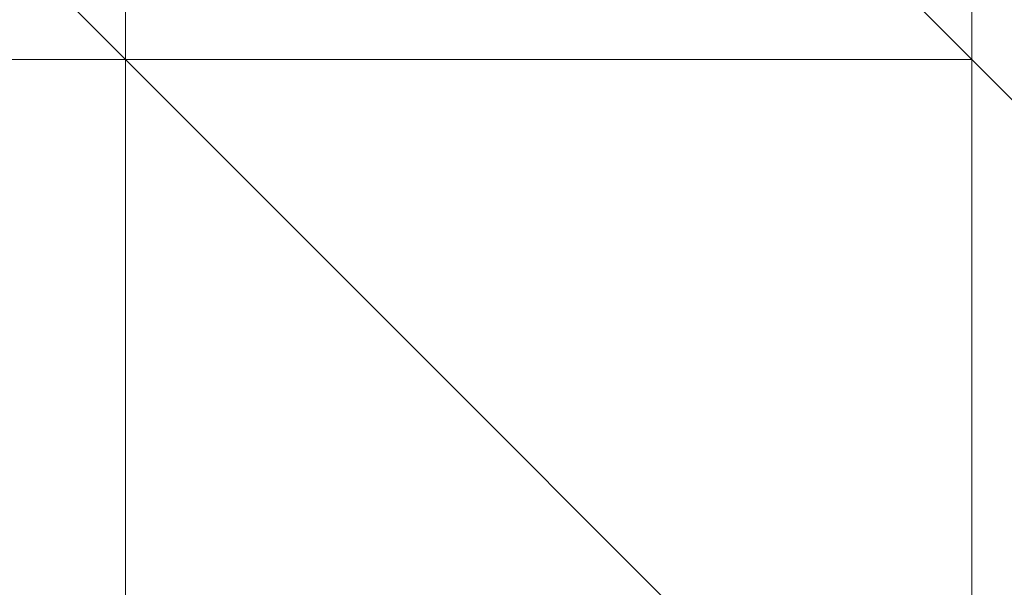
# Model space of a CAD drawing. Header units: inches. Extents: x -79624 to 52587, y -27526 to 10116.
# Tile 110 of 256: x 10263.77 to 10274.22, y -15369.61 to -15363.59. Entities that reach past the tile are written whole.
import ezdxf

# ---------------------------------------------------------------- set-up
doc = ezdxf.new("R2010")
doc.units = ezdxf.units.IN
doc.header["$MEASUREMENT"] = 0
doc.layers.add('- მექანიკური ნაწილი', color=7, linetype='Continuous', lineweight=18)
doc.layers.add('Dimensioning - General', color=7, linetype='Continuous')
doc.styles.add('GENERATED_STYLE_1', font='txt')
doc.dimstyles.new('GENERATED_STYLE__1', dxfattribs={"dimtxt": 100, "dimasz": 76, "dimexe": 0.18, "dimexo": 0.0625, "dimgap": 0, "dimtad": 0, "dimdec": 0, "dimlfac": 0.1, "dimzin": 0, "dimdsep": 46, "dimtxsty": 'GENERATED_STYLE_1', "dimblk": 'ARROWHEAD_5', "dimblk1": 'ARROWHEAD_5', "dimblk2": 'ARROWHEAD_5', "dimcen": 0.09, "dimse1": 1, "dimse2": 1, "dimclrd": 7, "dimclre": 7, "dimclrt": 7, "dimadec": 0, "dimazin": 0, "dimtfac": 1, "dimtdec": 4, "dimtmove": 0, "dimatfit": 3, "dimfxl": 1, "dimtolj": 1, "dimtzin": 0, "dimarcsym": 0})
doc.dimstyles.new('GENERATED_STYLE__2', dxfattribs={"dimtxt": 100, "dimasz": 76, "dimexe": 0.18, "dimexo": 0.0625, "dimgap": 0, "dimtad": 0, "dimtih": 1, "dimtoh": 1, "dimdec": 0, "dimlfac": 0.1, "dimzin": 0, "dimdsep": 46, "dimtxsty": 'GENERATED_STYLE_1', "dimblk": 'ARROWHEAD_5', "dimblk1": 'ARROWHEAD_5', "dimblk2": 'ARROWHEAD_5', "dimcen": 0.09, "dimse1": 1, "dimse2": 1, "dimclrd": 7, "dimclre": 7, "dimclrt": 7, "dimadec": 0, "dimazin": 0, "dimtfac": 1, "dimtdec": 4, "dimtmove": 0, "dimatfit": 3, "dimfxl": 1, "dimtolj": 1, "dimtzin": 0, "dimarcsym": 0})

# ---------------------------------------------------------------- blocks, each defined once
blk = doc.blocks.new('ARROWHEAD_5')
at = {"linetype": 'Continuous', "lineweight": 0}
blk.add_hatch(color=0, dxfattribs=at).paths.add_polyline_path([(-1, 0.2679), (0, 0), (-1, -0.2679)])
at = {"color": 0, "linetype": 'Continuous', "lineweight": 0}
blk.add_line((0, 0), (-1, 0), dxfattribs=at)
blk = doc.blocks.new('*D249')
at = {"layer": 'Defpoints', "color": 0, "linetype": 'Continuous', "transparency": 16777216}
for p in [(358.556, 209.203), (25258.556, 209.203), (1258.556, -26125.722)]:
    blk.add_point(p, dxfattribs=at)
at = {"layer": 'Dimensioning - General', "color": 7, "linetype": 'Continuous', "lineweight": -2, "transparency": 16777216}
for p, q in [((358.556, 133.203), (358.556, -12795.724)), ((358.556, -26049.722), (358.556, -13148.104))]:
    blk.add_line(p, q, dxfattribs=at)
at = {"layer": 'Dimensioning - General', "color": 7, "linetype": 'Continuous', "lineweight": -2, "transparency": 16777216, "xscale": 76.00000000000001, "yscale": 76.00000000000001, "zscale": 76.00000000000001}
for p, rotation in [((358.556, 209.203), 90), ((358.556, -26125.722), 270)]:
    blk.add_blockref('ARROWHEAD_5', p, dxfattribs=dict(at, rotation=rotation))
at = {"layer": 'Dimensioning - General', "color": 7, "linetype": 'Continuous', "lineweight": 13, "transparency": 16777216, "insert": (358.556, -12971.914), "char_height": 100, "attachment_point": 5, "rotation": 90, "style": 'GENERATED_STYLE_1'}
blk.add_mtext('\\A1;2633', dxfattribs=at)
blk = doc.blocks.new('*D264')
at = {"layer": 'Defpoints', "color": 0, "linetype": 'Continuous', "transparency": 16777216}
for p in [(7428.968, -14429.123), (51186.628, -26125.722), (51186.628, -26425.722)]:
    blk.add_point(p, dxfattribs=at)
at = {"layer": 'Dimensioning - General', "color": 7, "linetype": 'Continuous', "lineweight": -2, "transparency": 16777216}
for p, q in [((7504.968, -26425.722), (29120.843, -26425.722)), ((51110.628, -26425.722), (29468.462, -26425.722))]:
    blk.add_line(p, q, dxfattribs=at)
at = {"layer": 'Dimensioning - General', "color": 7, "linetype": 'Continuous', "lineweight": -2, "transparency": 16777216, "xscale": 76.00000000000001, "yscale": 76.00000000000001, "zscale": 76.00000000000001, "rotation": 180}
blk.add_blockref('ARROWHEAD_5', (7428.968, -26425.722), dxfattribs=at)
at = {"layer": 'Dimensioning - General', "color": 7, "linetype": 'Continuous', "lineweight": -2, "transparency": 16777216, "xscale": 76.00000000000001, "yscale": 76.00000000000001, "zscale": 76.00000000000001}
blk.add_blockref('ARROWHEAD_5', (51186.628, -26425.722), dxfattribs=at)
at = {"layer": 'Dimensioning - General', "color": 7, "linetype": 'Continuous', "lineweight": 13, "transparency": 16777216, "insert": (29294.653, -26425.722), "char_height": 100, "attachment_point": 5, "style": 'GENERATED_STYLE_1'}
blk.add_mtext('\\A1;4376', dxfattribs=at)
blk = doc.blocks.new('*D276')
at = {"layer": 'Defpoints', "color": 0, "linetype": 'Continuous', "transparency": 16777216}
for p in [(7428.968, -14429.123), (51786.628, -14429.123), (4328.728, -18360.584)]:
    blk.add_point(p, dxfattribs=at)
at = {"layer": 'Dimensioning - General', "color": 7, "linetype": 'Continuous', "lineweight": -2, "transparency": 16777216}
for p, q in [((51786.628, -14505.123), (51786.628, -16274.383)), ((51786.628, -18284.584), (51786.628, -16531.526))]:
    blk.add_line(p, q, dxfattribs=at)
at = {"layer": 'Dimensioning - General', "color": 7, "linetype": 'Continuous', "lineweight": -2, "transparency": 16777216, "xscale": 76.00000000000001, "yscale": 76.00000000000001, "zscale": 76.00000000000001}
for p, rotation in [((51786.628, -14429.123), 90), ((51786.628, -18360.584), 270)]:
    blk.add_blockref('ARROWHEAD_5', p, dxfattribs=dict(at, rotation=rotation))
at = {"layer": 'Dimensioning - General', "color": 7, "linetype": 'Continuous', "lineweight": 13, "transparency": 16777216, "insert": (51786.628, -16402.954), "char_height": 100, "attachment_point": 5, "rotation": 90, "style": 'GENERATED_STYLE_1'}
blk.add_mtext('\\A1;393', dxfattribs=at)

msp = doc.modelspace()

# ---------------------------------------------------------------- linework, layer by layer
at = {"layer": '- მექანიკური ნაწილი', "color": 7, "lineweight": 0}
msp.add_lwpolyline([(10273.87587, -15310.12231), (10273.87587, -15346.05043), (10273.87587, -15408.92462), (10273.87587, -15417.90665)], dxfattribs=at)
msp.add_lwpolyline([(10282.8579, -15346.05043), (10273.87587, -15346.05043), (10273.87587, -15408.92462), (10282.8579, -15408.92462)], close=True, dxfattribs=at)
at = {"layer": '- მექანიკური ნაწილი', "lineweight": 0}
for points in [[(10255.91181, -15364.01448), (10255.91181, -15355.03245), (10246.92979, -15355.03245), (10237.94776, -15364.01448), (10237.94776, -15355.03245), (10237.94776, -15364.01448), (10246.92979, -15364.01448), (10246.92979, -15355.03245), (10255.91181, -15355.03245), (10264.89384, -15364.01448), (10264.89384, -15355.03245), (10255.91181, -15355.03245), (10255.91181, -15364.01448), (10246.92979, -15355.03245)], [(10264.89384, -15364.01448), (10255.91181, -15355.03245), (10246.92979, -15355.03245), (10255.91181, -15364.01448), (10255.91181, -15355.03245), (10264.89384, -15364.01448), (10264.89384, -15372.99651), (10273.87587, -15372.99651)], [(10255.91181, -15355.03245), (10255.91181, -15364.01448), (10264.89384, -15364.01448)], [(10255.91181, -15355.03245), (10255.91181, -15364.01448), (10264.89384, -15364.01448)], [(10255.91181, -15355.03245), (10255.91181, -15364.01448), (10264.89384, -15364.01448)], [(10273.87587, -15364.01448), (10264.89384, -15355.03245), (10264.89384, -15364.01448)], [(10282.8579, -15372.99651), (10273.87587, -15364.01448), (10273.87587, -15372.99651)], [(10273.87587, -15364.01448), (10273.87587, -15372.99651)]]:
    msp.add_lwpolyline(points, close=True, dxfattribs=at)
for points in [[(10255.91181, -15355.03245), (10264.89384, -15364.01448), (10255.91181, -15355.03245)], [(10255.91181, -15355.03245), (10264.89384, -15364.01448), (10255.91181, -15355.03245)], [(10255.91181, -15355.03245), (10264.89384, -15364.01448), (10255.91181, -15355.03245)], [(10255.91181, -15355.03245), (10264.89384, -15364.01448), (10255.91181, -15355.03245)], [(10264.89384, -15364.01448), (10255.91181, -15355.03245)], [(10255.91181, -15355.03245), (10264.89384, -15364.01448), (10255.91181, -15355.03245)], [(10255.91181, -15355.03245), (10264.89384, -15364.01448), (10255.91181, -15355.03245)], [(10255.91181, -15355.03245), (10264.89384, -15364.01448), (10255.91181, -15355.03245)], [(10255.91181, -15355.03245), (10264.89384, -15364.01448), (10255.91181, -15355.03245)], [(10255.91181, -15355.03245), (10264.89384, -15364.01448)], [(10255.91181, -15355.03245), (10255.91181, -15364.01448), (10264.89384, -15364.01448), (10255.91181, -15355.03245)], [(10264.89384, -15355.03245), (10264.89384, -15364.01448), (10264.89384, -15355.03245), (10264.89384, -15364.01448), (10255.91181, -15364.01448), (10264.89384, -15364.01448), (10273.87587, -15372.99651), (10282.8579, -15381.97854)], [(10264.89384, -15364.01448), (10255.91181, -15355.03245)], [(10255.91181, -15355.03245), (10264.89384, -15364.01448), (10255.91181, -15355.03245)], [(10255.91181, -15355.03245), (10264.89384, -15364.01448)], [(10255.91181, -15355.03245), (10264.89384, -15364.01448), (10255.91181, -15355.03245)], [(10255.91181, -15355.03245), (10264.89384, -15364.01448), (10255.91181, -15355.03245)], [(10255.91181, -15355.03245), (10264.89384, -15364.01448), (10255.91181, -15355.03245)], [(10255.91181, -15355.03245), (10264.89384, -15364.01448)], [(10264.89384, -15364.01448), (10264.89384, -15355.03245), (10264.89384, -15364.01448)], [(10264.89384, -15355.03245), (10264.89384, -15364.01448), (10264.89384, -15355.03245)], [(10264.89384, -15355.03245), (10264.89384, -15364.01448), (10264.89384, -15355.03245)], [(10264.89384, -15364.01448), (10264.89384, -15355.03245), (10264.89384, -15364.01448)], [(10264.89384, -15355.03245), (10264.89384, -15364.01448), (10264.89384, -15355.03245)], [(10264.89384, -15355.03245), (10264.89384, -15364.01448), (10264.89384, -15355.03245)], [(10264.89384, -15355.03245), (10264.89384, -15364.01448), (10264.89384, -15355.03245)], [(10264.89384, -15355.03245), (10264.89384, -15364.01448), (10264.89384, -15355.03245)], [(10264.89384, -15364.01448), (10264.89384, -15355.03245), (10264.89384, -15364.01448)], [(10264.89384, -15364.01448), (10264.89384, -15355.03245)], [(10264.89384, -15364.01448), (10264.89384, -15355.03245)], [(10264.89384, -15355.03245), (10264.89384, -15364.01448), (10264.89384, -15355.03245)], [(10264.89384, -15355.03245), (10264.89384, -15364.01448), (10264.89384, -15355.03245)], [(10264.89384, -15355.03245), (10264.89384, -15364.01448)], [(10282.8579, -15381.97854), (10273.87587, -15372.99651), (10264.89384, -15364.01448), (10264.89384, -15372.99651), (10273.87587, -15372.99651), (10264.89384, -15364.01448), (10273.87587, -15364.01448), (10264.89384, -15364.01448), (10273.87587, -15372.99651), (10273.87587, -15364.01448), (10264.89384, -15364.01448), (10273.87587, -15364.01448), (10264.89384, -15364.01448), (10273.87587, -15372.99651), (10273.87587, -15364.01448), (10264.89384, -15364.01448), (10273.87587, -15372.99651), (10264.89384, -15364.01448), (10264.89384, -15372.99651), (10273.87587, -15372.99651), (10264.89384, -15364.01448), (10264.89384, -15355.03245)], [(10264.89384, -15355.03245), (10264.89384, -15364.01448), (10264.89384, -15355.03245)], [(10264.89384, -15355.03245), (10264.89384, -15364.01448), (10264.89384, -15355.03245)], [(10264.89384, -15364.01448), (10264.89384, -15355.03245), (10264.89384, -15364.01448)], [(10264.89384, -15364.01448), (10264.89384, -15355.03245)], [(10264.89384, -15364.01448), (10264.89384, -15355.03245)], [(10264.89384, -15355.03245), (10264.89384, -15364.01448), (10264.89384, -15355.03245)], [(10264.89384, -15355.03245), (10264.89384, -15364.01448), (10264.89384, -15355.03245)], [(10264.89384, -15355.03245), (10264.89384, -15364.01448)], [(10264.89384, -15364.01448), (10264.89384, -15355.03245)], [(10264.89384, -15364.01448), (10264.89384, -15355.03245), (10264.89384, -15364.01448)], [(10264.89384, -15364.01448), (10264.89384, -15355.03245)], [(10264.89384, -15364.01448), (10264.89384, -15355.03245)], [(10255.91181, -15364.01448), (10264.89384, -15364.01448), (10255.91181, -15364.01448)], [(10255.91181, -15364.01448), (10264.89384, -15364.01448), (10255.91181, -15364.01448)], [(10255.91181, -15364.01448), (10264.89384, -15364.01448), (10255.91181, -15364.01448)], [(10255.91181, -15364.01448), (10264.89384, -15364.01448), (10255.91181, -15364.01448)], [(10255.91181, -15364.01448), (10264.89384, -15364.01448), (10255.91181, -15364.01448)], [(10255.91181, -15364.01448), (10264.89384, -15364.01448), (10255.91181, -15364.01448)], [(10255.91181, -15364.01448), (10264.89384, -15364.01448), (10255.91181, -15364.01448)], [(10255.91181, -15364.01448), (10264.89384, -15364.01448), (10255.91181, -15364.01448)], [(10255.91181, -15364.01448), (10264.89384, -15364.01448), (10255.91181, -15364.01448)], [(10255.91181, -15364.01448), (10264.89384, -15364.01448), (10255.91181, -15364.01448)], [(10255.91181, -15364.01448), (10264.89384, -15364.01448), (10255.91181, -15364.01448)], [(10255.91181, -15364.01448), (10264.89384, -15364.01448), (10255.91181, -15364.01448)], [(10255.91181, -15364.01448), (10264.89384, -15364.01448), (10255.91181, -15364.01448)], [(10255.91181, -15364.01448), (10264.89384, -15364.01448), (10255.91181, -15364.01448)], [(10255.91181, -15364.01448), (10264.89384, -15364.01448), (10255.91181, -15364.01448)], [(10255.91181, -15364.01448), (10264.89384, -15364.01448), (10255.91181, -15364.01448)], [(10264.89384, -15364.01448), (10255.91181, -15364.01448), (10264.89384, -15364.01448)], [(10264.89384, -15364.01448), (10255.91181, -15364.01448), (10264.89384, -15364.01448)], [(10255.91181, -15364.01448), (10264.89384, -15364.01448), (10255.91181, -15364.01448)], [(10255.91181, -15364.01448), (10264.89384, -15364.01448), (10255.91181, -15364.01448)], [(10255.91181, -15364.01448), (10264.89384, -15364.01448), (10255.91181, -15364.01448)], [(10264.89384, -15364.01448), (10255.91181, -15364.01448)], [(10264.89384, -15364.01448), (10255.91181, -15364.01448)], [(10255.91181, -15364.01448), (10264.89384, -15364.01448), (10255.91181, -15364.01448)], [(10255.91181, -15364.01448), (10264.89384, -15364.01448), (10255.91181, -15364.01448)], [(10255.91181, -15364.01448), (10264.89384, -15364.01448), (10255.91181, -15364.01448)], [(10255.91181, -15364.01448), (10264.89384, -15364.01448), (10255.91181, -15364.01448)], [(10255.91181, -15364.01448), (10264.89384, -15364.01448), (10255.91181, -15364.01448)], [(10255.91181, -15364.01448), (10264.89384, -15364.01448), (10255.91181, -15364.01448)], [(10255.91181, -15364.01448), (10264.89384, -15364.01448), (10255.91181, -15364.01448)], [(10255.91181, -15364.01448), (10264.89384, -15364.01448), (10255.91181, -15364.01448)], [(10255.91181, -15364.01448), (10264.89384, -15364.01448), (10255.91181, -15364.01448)], [(10255.91181, -15364.01448), (10264.89384, -15364.01448), (10255.91181, -15364.01448)], [(10255.91181, -15364.01448), (10264.89384, -15364.01448), (10255.91181, -15364.01448)], [(10255.91181, -15364.01448), (10264.89384, -15364.01448), (10255.91181, -15364.01448)], [(10255.91181, -15364.01448), (10264.89384, -15364.01448), (10255.91181, -15364.01448)], [(10255.91181, -15364.01448), (10264.89384, -15364.01448), (10255.91181, -15364.01448)], [(10255.91181, -15364.01448), (10264.89384, -15364.01448), (10255.91181, -15364.01448)], [(10255.91181, -15364.01448), (10264.89384, -15364.01448), (10255.91181, -15364.01448)], [(10264.89384, -15364.01448), (10255.91181, -15364.01448), (10264.89384, -15364.01448)], [(10264.89384, -15364.01448), (10255.91181, -15364.01448)], [(10264.89384, -15364.01448), (10255.91181, -15364.01448), (10264.89384, -15364.01448)], [(10255.91181, -15364.01448), (10264.89384, -15364.01448), (10255.91181, -15364.01448)], [(10255.91181, -15364.01448), (10264.89384, -15364.01448), (10255.91181, -15364.01448)], [(10255.91181, -15364.01448), (10264.89384, -15364.01448), (10255.91181, -15364.01448)], [(10264.89384, -15364.01448), (10255.91181, -15364.01448)], [(10264.89384, -15364.01448), (10255.91181, -15364.01448)], [(10255.91181, -15364.01448), (10264.89384, -15364.01448), (10255.91181, -15364.01448)], [(10255.91181, -15364.01448), (10264.89384, -15364.01448), (10255.91181, -15364.01448)], [(10255.91181, -15364.01448), (10264.89384, -15364.01448), (10255.91181, -15364.01448)], [(10255.91181, -15364.01448), (10264.89384, -15364.01448), (10255.91181, -15364.01448)], [(10255.91181, -15364.01448), (10264.89384, -15364.01448), (10255.91181, -15364.01448)], [(10255.91181, -15364.01448), (10264.89384, -15364.01448), (10255.91181, -15364.01448)], [(10255.91181, -15364.01448), (10264.89384, -15364.01448), (10255.91181, -15364.01448)], [(10255.91181, -15364.01448), (10264.89384, -15364.01448), (10255.91181, -15364.01448)], [(10255.91181, -15364.01448), (10264.89384, -15364.01448), (10255.91181, -15364.01448)], [(10255.91181, -15364.01448), (10264.89384, -15364.01448), (10255.91181, -15364.01448)], [(10255.91181, -15364.01448), (10264.89384, -15364.01448), (10255.91181, -15364.01448)], [(10255.91181, -15364.01448), (10264.89384, -15364.01448), (10255.91181, -15364.01448)], [(10255.91181, -15364.01448), (10264.89384, -15364.01448), (10255.91181, -15364.01448)], [(10255.91181, -15364.01448), (10264.89384, -15364.01448), (10255.91181, -15364.01448)], [(10255.91181, -15364.01448), (10264.89384, -15364.01448), (10255.91181, -15364.01448)], [(10255.91181, -15364.01448), (10264.89384, -15364.01448), (10255.91181, -15364.01448)], [(10264.89384, -15364.01448), (10255.91181, -15364.01448), (10264.89384, -15364.01448)], [(10264.89384, -15364.01448), (10255.91181, -15364.01448)], [(10264.89384, -15364.01448), (10255.91181, -15364.01448), (10264.89384, -15364.01448)], [(10255.91181, -15364.01448), (10264.89384, -15364.01448), (10255.91181, -15364.01448)], [(10255.91181, -15364.01448), (10264.89384, -15364.01448), (10255.91181, -15364.01448)], [(10255.91181, -15364.01448), (10264.89384, -15364.01448), (10255.91181, -15364.01448)], [(10273.87587, -15364.01448), (10264.89384, -15364.01448), (10273.87587, -15364.01448)], [(10264.89384, -15364.01448), (10264.89384, -15364.01448)], [(10264.89384, -15364.01448), (10273.87587, -15364.01448), (10264.89384, -15364.01448)], [(10264.89384, -15364.01448), (10273.87587, -15364.01448), (10264.89384, -15364.01448)], [(10264.89384, -15364.01448), (10273.87587, -15364.01448), (10264.89384, -15364.01448)], [(10264.89384, -15364.01448), (10273.87587, -15364.01448), (10264.89384, -15364.01448)], [(10264.89384, -15364.01448), (10273.87587, -15364.01448), (10264.89384, -15364.01448)], [(10264.89384, -15364.01448), (10273.87587, -15364.01448), (10264.89384, -15364.01448)], [(10264.89384, -15364.01448), (10264.89384, -15372.99651), (10264.89384, -15364.01448)], [(10264.89384, -15364.01448), (10264.89384, -15372.99651), (10264.89384, -15364.01448)], [(10264.89384, -15364.01448), (10264.89384, -15372.99651), (10264.89384, -15364.01448)], [(10264.89384, -15364.01448), (10264.89384, -15372.99651), (10264.89384, -15364.01448)], [(10264.89384, -15364.01448), (10264.89384, -15372.99651), (10264.89384, -15364.01448)], [(10264.89384, -15364.01448), (10264.89384, -15372.99651), (10264.89384, -15364.01448)], [(10264.89384, -15364.01448), (10264.89384, -15372.99651), (10264.89384, -15364.01448)], [(10264.89384, -15364.01448), (10264.89384, -15372.99651), (10264.89384, -15364.01448)], [(10264.89384, -15364.01448), (10264.89384, -15372.99651), (10264.89384, -15364.01448)], [(10264.89384, -15364.01448), (10264.89384, -15372.99651), (10264.89384, -15364.01448)], [(10264.89384, -15364.01448), (10264.89384, -15372.99651), (10264.89384, -15364.01448)], [(10264.89384, -15364.01448), (10264.89384, -15372.99651), (10264.89384, -15364.01448)], [(10264.89384, -15364.01448), (10273.87587, -15372.99651), (10264.89384, -15364.01448)], [(10264.89384, -15364.01448), (10273.87587, -15372.99651), (10264.89384, -15364.01448)], [(10264.89384, -15364.01448), (10273.87587, -15372.99651), (10264.89384, -15364.01448)], [(10264.89384, -15364.01448), (10273.87587, -15372.99651), (10264.89384, -15364.01448)], [(10264.89384, -15364.01448), (10273.87587, -15372.99651)], [(10264.89384, -15364.01448), (10273.87587, -15364.01448), (10264.89384, -15364.01448)], [(10264.89384, -15364.01448), (10273.87587, -15364.01448), (10264.89384, -15364.01448)], [(10264.89384, -15364.01448), (10273.87587, -15364.01448), (10264.89384, -15364.01448)], [(10264.89384, -15364.01448), (10273.87587, -15364.01448), (10264.89384, -15364.01448)], [(10264.89384, -15364.01448), (10273.87587, -15364.01448), (10264.89384, -15364.01448)], [(10264.89384, -15364.01448), (10273.87587, -15364.01448), (10264.89384, -15364.01448)], [(10264.89384, -15364.01448), (10264.89384, -15364.01448)], [(10264.89384, -15364.01448), (10264.89384, -15364.01448)], [(10264.89384, -15364.01448), (10264.89384, -15364.01448)], [(10264.89384, -15364.01448), (10264.89384, -15364.01448)], [(10264.89384, -15364.01448), (10264.89384, -15364.01448)], [(10264.89384, -15364.01448), (10264.89384, -15364.01448)], [(10264.89384, -15364.01448), (10264.89384, -15364.01448)], [(10264.89384, -15364.01448), (10264.89384, -15364.01448)], [(10264.89384, -15364.01448), (10264.89384, -15364.01448)], [(10264.89384, -15364.01448), (10264.89384, -15364.01448)], [(10264.89384, -15364.01448), (10264.89384, -15364.01448)], [(10264.89384, -15364.01448), (10264.89384, -15364.01448)], [(10264.89384, -15364.01448), (10264.89384, -15364.01448)], [(10264.89384, -15364.01448), (10264.89384, -15364.01448)], [(10264.89384, -15364.01448), (10264.89384, -15364.01448)], [(10264.89384, -15364.01448), (10264.89384, -15364.01448)], [(10264.89384, -15364.01448), (10264.89384, -15364.01448)], [(10264.89384, -15364.01448), (10264.89384, -15364.01448)], [(10264.89384, -15364.01448), (10264.89384, -15364.01448)], [(10264.89384, -15364.01448), (10264.89384, -15364.01448)], [(10264.89384, -15364.01448), (10264.89384, -15364.01448)], [(10264.89384, -15364.01448), (10264.89384, -15364.01448)], [(10264.89384, -15364.01448), (10264.89384, -15364.01448)], [(10264.89384, -15364.01448), (10264.89384, -15364.01448)], [(10264.89384, -15364.01448), (10264.89384, -15364.01448)], [(10264.89384, -15364.01448), (10264.89384, -15364.01448)], [(10264.89384, -15364.01448), (10264.89384, -15364.01448)], [(10264.89384, -15364.01448), (10264.89384, -15364.01448)], [(10264.89384, -15364.01448), (10264.89384, -15364.01448)], [(10264.89384, -15364.01448), (10264.89384, -15364.01448)], [(10264.89384, -15364.01448), (10273.87587, -15364.01448), (10264.89384, -15364.01448)], [(10264.89384, -15364.01448), (10273.87587, -15364.01448), (10264.89384, -15364.01448)], [(10264.89384, -15364.01448), (10273.87587, -15364.01448), (10264.89384, -15364.01448)], [(10264.89384, -15364.01448), (10273.87587, -15364.01448), (10264.89384, -15364.01448)], [(10264.89384, -15364.01448), (10273.87587, -15364.01448), (10264.89384, -15364.01448)], [(10264.89384, -15364.01448), (10273.87587, -15364.01448), (10264.89384, -15364.01448)], [(10264.89384, -15364.01448), (10273.87587, -15364.01448)], [(10264.89384, -15372.99651), (10264.89384, -15364.01448)], [(10264.89384, -15364.01448), (10264.89384, -15372.99651), (10264.89384, -15364.01448)], [(10264.89384, -15364.01448), (10264.89384, -15372.99651), (10264.89384, -15364.01448)], [(10264.89384, -15364.01448), (10264.89384, -15372.99651), (10264.89384, -15364.01448)], [(10264.89384, -15364.01448), (10264.89384, -15372.99651), (10264.89384, -15364.01448)], [(10264.89384, -15364.01448), (10264.89384, -15372.99651), (10264.89384, -15364.01448)], [(10264.89384, -15364.01448), (10264.89384, -15372.99651), (10264.89384, -15364.01448)], [(10264.89384, -15364.01448), (10264.89384, -15372.99651), (10264.89384, -15364.01448)], [(10264.89384, -15364.01448), (10264.89384, -15372.99651), (10264.89384, -15364.01448)], [(10264.89384, -15364.01448), (10264.89384, -15372.99651), (10264.89384, -15364.01448)], [(10264.89384, -15364.01448), (10264.89384, -15372.99651), (10264.89384, -15364.01448)], [(10264.89384, -15364.01448), (10264.89384, -15372.99651), (10264.89384, -15364.01448)], [(10264.89384, -15364.01448), (10264.89384, -15372.99651), (10264.89384, -15364.01448)], [(10264.89384, -15364.01448), (10273.87587, -15372.99651), (10264.89384, -15364.01448)], [(10264.89384, -15364.01448), (10273.87587, -15372.99651), (10264.89384, -15364.01448)], [(10264.89384, -15364.01448), (10273.87587, -15372.99651), (10264.89384, -15364.01448)], [(10264.89384, -15364.01448), (10273.87587, -15372.99651), (10264.89384, -15364.01448)], [(10264.89384, -15364.01448), (10273.87587, -15364.01448), (10264.89384, -15364.01448)], [(10264.89384, -15364.01448), (10273.87587, -15364.01448), (10264.89384, -15364.01448)], [(10264.89384, -15364.01448), (10273.87587, -15364.01448), (10264.89384, -15364.01448)], [(10264.89384, -15364.01448), (10273.87587, -15364.01448), (10264.89384, -15364.01448)], [(10264.89384, -15364.01448), (10273.87587, -15364.01448), (10264.89384, -15364.01448)], [(10264.89384, -15364.01448), (10273.87587, -15364.01448), (10264.89384, -15364.01448)], [(10264.89384, -15364.01448), (10264.89384, -15364.01448)], [(10264.89384, -15364.01448), (10264.89384, -15364.01448)], [(10264.89384, -15364.01448), (10264.89384, -15364.01448)], [(10264.89384, -15364.01448), (10264.89384, -15364.01448)], [(10264.89384, -15364.01448), (10264.89384, -15364.01448)], [(10264.89384, -15364.01448), (10264.89384, -15364.01448)], [(10264.89384, -15364.01448), (10264.89384, -15364.01448)], [(10264.89384, -15364.01448), (10264.89384, -15364.01448)], [(10264.89384, -15364.01448), (10264.89384, -15364.01448)], [(10264.89384, -15364.01448), (10264.89384, -15364.01448)], [(10264.89384, -15364.01448), (10264.89384, -15364.01448)], [(10264.89384, -15364.01448), (10264.89384, -15364.01448)], [(10264.89384, -15364.01448), (10264.89384, -15364.01448)], [(10264.89384, -15364.01448), (10264.89384, -15364.01448)], [(10264.89384, -15364.01448), (10264.89384, -15364.01448)], [(10264.89384, -15364.01448), (10264.89384, -15364.01448)], [(10264.89384, -15364.01448), (10264.89384, -15364.01448)], [(10264.89384, -15364.01448), (10264.89384, -15364.01448)], [(10264.89384, -15364.01448), (10264.89384, -15364.01448)], [(10264.89384, -15364.01448), (10264.89384, -15364.01448)], [(10264.89384, -15364.01448), (10264.89384, -15364.01448)], [(10264.89384, -15364.01448), (10264.89384, -15364.01448)], [(10264.89384, -15364.01448), (10264.89384, -15364.01448)], [(10264.89384, -15364.01448), (10264.89384, -15364.01448)], [(10264.89384, -15364.01448), (10264.89384, -15364.01448)], [(10264.89384, -15364.01448), (10264.89384, -15364.01448)], [(10264.89384, -15364.01448), (10264.89384, -15364.01448)], [(10264.89384, -15364.01448), (10264.89384, -15364.01448)], [(10264.89384, -15364.01448), (10264.89384, -15364.01448)], [(10264.89384, -15364.01448), (10264.89384, -15364.01448)], [(10264.89384, -15364.01448), (10273.87587, -15364.01448), (10264.89384, -15364.01448)], [(10264.89384, -15364.01448), (10273.87587, -15364.01448), (10264.89384, -15364.01448)], [(10264.89384, -15364.01448), (10273.87587, -15364.01448), (10264.89384, -15364.01448)], [(10264.89384, -15364.01448), (10273.87587, -15364.01448), (10264.89384, -15364.01448)], [(10264.89384, -15364.01448), (10273.87587, -15364.01448), (10264.89384, -15364.01448)], [(10264.89384, -15364.01448), (10273.87587, -15364.01448), (10264.89384, -15364.01448)], [(10264.89384, -15364.01448), (10273.87587, -15372.99651)], [(10264.89384, -15372.99651), (10264.89384, -15364.01448)], [(10264.89384, -15364.01448), (10264.89384, -15372.99651), (10264.89384, -15364.01448)], [(10264.89384, -15364.01448), (10264.89384, -15372.99651), (10264.89384, -15364.01448)], [(10264.89384, -15364.01448), (10264.89384, -15372.99651), (10264.89384, -15364.01448)], [(10264.89384, -15364.01448), (10264.89384, -15372.99651), (10264.89384, -15364.01448)], [(10264.89384, -15364.01448), (10264.89384, -15372.99651), (10264.89384, -15364.01448)], [(10264.89384, -15364.01448), (10264.89384, -15372.99651), (10264.89384, -15364.01448)], [(10264.89384, -15364.01448), (10264.89384, -15372.99651), (10264.89384, -15364.01448)], [(10264.89384, -15364.01448), (10264.89384, -15372.99651), (10264.89384, -15364.01448)], [(10264.89384, -15364.01448), (10264.89384, -15372.99651), (10264.89384, -15364.01448)], [(10264.89384, -15364.01448), (10264.89384, -15372.99651), (10264.89384, -15364.01448)], [(10264.89384, -15364.01448), (10264.89384, -15372.99651), (10264.89384, -15364.01448)], [(10264.89384, -15364.01448), (10264.89384, -15372.99651), (10264.89384, -15364.01448)], [(10264.89384, -15364.01448), (10264.89384, -15372.99651)], [(10273.87587, -15372.99651), (10264.89384, -15364.01448)], [(10264.89384, -15364.01448), (10273.87587, -15372.99651), (10264.89384, -15364.01448)], [(10264.89384, -15364.01448), (10273.87587, -15372.99651), (10264.89384, -15364.01448)], [(10264.89384, -15364.01448), (10273.87587, -15372.99651), (10264.89384, -15364.01448)], [(10264.89384, -15364.01448), (10273.87587, -15372.99651), (10264.89384, -15364.01448)], [(10273.87587, -15364.01448), (10264.89384, -15364.01448)], [(10264.89384, -15364.01448), (10273.87587, -15364.01448), (10264.89384, -15364.01448)], [(10264.89384, -15364.01448), (10273.87587, -15364.01448), (10264.89384, -15364.01448)], [(10264.89384, -15364.01448), (10273.87587, -15364.01448), (10264.89384, -15364.01448)], [(10264.89384, -15364.01448), (10273.87587, -15364.01448), (10264.89384, -15364.01448)], [(10264.89384, -15364.01448), (10273.87587, -15364.01448), (10264.89384, -15364.01448)], [(10264.89384, -15364.01448), (10273.87587, -15364.01448), (10264.89384, -15364.01448)], [(10264.89384, -15364.01448), (10264.89384, -15364.01448)], [(10264.89384, -15364.01448), (10264.89384, -15364.01448)], [(10264.89384, -15364.01448), (10264.89384, -15364.01448)], [(10264.89384, -15364.01448), (10264.89384, -15364.01448)], [(10264.89384, -15364.01448), (10264.89384, -15364.01448)], [(10264.89384, -15364.01448), (10264.89384, -15364.01448)], [(10264.89384, -15364.01448), (10264.89384, -15364.01448)], [(10264.89384, -15364.01448), (10264.89384, -15364.01448)], [(10264.89384, -15364.01448), (10264.89384, -15364.01448)], [(10264.89384, -15364.01448), (10264.89384, -15364.01448)], [(10264.89384, -15364.01448), (10264.89384, -15364.01448)], [(10264.89384, -15364.01448), (10264.89384, -15364.01448)], [(10264.89384, -15364.01448), (10264.89384, -15364.01448)], [(10264.89384, -15364.01448), (10264.89384, -15364.01448)], [(10264.89384, -15364.01448), (10264.89384, -15364.01448)], [(10264.89384, -15364.01448), (10264.89384, -15364.01448)], [(10264.89384, -15364.01448), (10264.89384, -15364.01448)], [(10264.89384, -15364.01448), (10264.89384, -15364.01448)], [(10264.89384, -15364.01448), (10264.89384, -15364.01448)], [(10264.89384, -15364.01448), (10264.89384, -15364.01448)], [(10264.89384, -15364.01448), (10264.89384, -15364.01448)], [(10264.89384, -15364.01448), (10264.89384, -15364.01448)], [(10264.89384, -15364.01448), (10264.89384, -15364.01448)], [(10264.89384, -15364.01448), (10264.89384, -15364.01448)], [(10264.89384, -15364.01448), (10264.89384, -15364.01448)], [(10264.89384, -15364.01448), (10264.89384, -15364.01448)], [(10264.89384, -15364.01448), (10264.89384, -15364.01448)], [(10264.89384, -15364.01448), (10264.89384, -15364.01448)], [(10264.89384, -15364.01448), (10264.89384, -15364.01448)], [(10264.89384, -15364.01448), (10264.89384, -15364.01448)], [(10273.87587, -15364.01448), (10264.89384, -15364.01448), (10273.87587, -15364.01448)], [(10264.89384, -15364.01448), (10264.89384, -15364.01448)], [(10273.87587, -15364.01448), (10264.89384, -15364.01448)], [(10273.87587, -15364.01448), (10264.89384, -15364.01448)], [(10273.87587, -15364.01448), (10273.87587, -15364.01448)], [(10273.87587, -15372.99651), (10273.87587, -15364.01448), (10273.87587, -15372.99651)], [(10273.87587, -15364.01448), (10273.87587, -15364.01448)], [(10273.87587, -15364.01448), (10273.87587, -15372.99651), (10273.87587, -15364.01448)], [(10273.87587, -15364.01448), (10273.87587, -15372.99651), (10273.87587, -15364.01448)], [(10273.87587, -15364.01448), (10273.87587, -15372.99651), (10273.87587, -15364.01448)], [(10273.87587, -15364.01448), (10273.87587, -15372.99651), (10273.87587, -15364.01448)], [(10273.87587, -15364.01448), (10273.87587, -15372.99651), (10273.87587, -15364.01448)], [(10273.87587, -15364.01448), (10273.87587, -15372.99651), (10273.87587, -15364.01448)], [(10273.87587, -15372.99651), (10273.87587, -15364.01448), (10273.87587, -15372.99651)], [(10273.87587, -15372.99651), (10273.87587, -15364.01448)], [(10273.87587, -15372.99651), (10273.87587, -15364.01448)], [(10273.87587, -15364.01448), (10273.87587, -15372.99651), (10273.87587, -15364.01448)], [(10273.87587, -15364.01448), (10273.87587, -15372.99651), (10273.87587, -15364.01448)], [(10273.87587, -15364.01448), (10273.87587, -15372.99651), (10273.87587, -15364.01448)], [(10273.87587, -15364.01448), (10273.87587, -15372.99651), (10273.87587, -15364.01448)], [(10273.87587, -15364.01448), (10273.87587, -15372.99651), (10273.87587, -15364.01448)], [(10273.87587, -15364.01448), (10273.87587, -15372.99651), (10273.87587, -15364.01448)], [(10273.87587, -15364.01448), (10273.87587, -15364.01448)], [(10273.87587, -15364.01448), (10273.87587, -15364.01448)], [(10273.87587, -15364.01448), (10273.87587, -15364.01448)], [(10273.87587, -15364.01448), (10273.87587, -15364.01448)], [(10273.87587, -15364.01448), (10273.87587, -15364.01448)], [(10273.87587, -15364.01448), (10273.87587, -15364.01448)], [(10273.87587, -15364.01448), (10273.87587, -15372.99651)], [(10273.87587, -15364.01448), (10273.87587, -15364.01448)], [(10273.87587, -15364.01448), (10273.87587, -15364.01448)], [(10273.87587, -15364.01448), (10273.87587, -15364.01448)], [(10273.87587, -15364.01448), (10273.87587, -15364.01448)], [(10273.87587, -15364.01448), (10273.87587, -15364.01448)], [(10273.87587, -15364.01448), (10273.87587, -15364.01448)], [(10273.87587, -15364.01448), (10273.87587, -15372.99651), (10273.87587, -15364.01448)], [(10273.87587, -15364.01448), (10273.87587, -15372.99651), (10273.87587, -15364.01448)], [(10273.87587, -15364.01448), (10273.87587, -15372.99651), (10273.87587, -15364.01448)], [(10273.87587, -15364.01448), (10273.87587, -15372.99651), (10273.87587, -15364.01448)], [(10273.87587, -15364.01448), (10273.87587, -15372.99651), (10273.87587, -15364.01448)], [(10273.87587, -15364.01448), (10273.87587, -15372.99651), (10273.87587, -15364.01448)], [(10273.87587, -15372.99651), (10273.87587, -15364.01448), (10273.87587, -15372.99651)], [(10273.87587, -15372.99651), (10273.87587, -15364.01448)], [(10273.87587, -15372.99651), (10273.87587, -15364.01448)], [(10273.87587, -15364.01448), (10273.87587, -15372.99651), (10273.87587, -15364.01448)], [(10273.87587, -15364.01448), (10273.87587, -15372.99651), (10273.87587, -15364.01448)], [(10273.87587, -15364.01448), (10273.87587, -15372.99651), (10273.87587, -15364.01448)], [(10273.87587, -15364.01448), (10273.87587, -15372.99651), (10273.87587, -15364.01448)], [(10273.87587, -15364.01448), (10273.87587, -15372.99651), (10273.87587, -15364.01448)], [(10273.87587, -15364.01448), (10273.87587, -15372.99651), (10273.87587, -15364.01448)], [(10273.87587, -15364.01448), (10273.87587, -15364.01448)], [(10273.87587, -15364.01448), (10273.87587, -15364.01448)], [(10273.87587, -15364.01448), (10273.87587, -15364.01448)], [(10273.87587, -15364.01448), (10273.87587, -15364.01448)], [(10273.87587, -15364.01448), (10273.87587, -15364.01448)], [(10273.87587, -15364.01448), (10273.87587, -15364.01448)], [(10273.87587, -15364.01448), (10273.87587, -15372.99651)], [(10273.87587, -15372.99651), (10273.87587, -15364.01448)], [(10273.87587, -15364.01448), (10273.87587, -15364.01448)], [(10273.87587, -15364.01448), (10273.87587, -15364.01448)], [(10273.87587, -15364.01448), (10273.87587, -15364.01448)], [(10273.87587, -15364.01448), (10273.87587, -15364.01448)], [(10273.87587, -15364.01448), (10273.87587, -15364.01448)], [(10273.87587, -15364.01448), (10273.87587, -15364.01448)], [(10273.87587, -15364.01448), (10273.87587, -15372.99651), (10273.87587, -15364.01448)], [(10273.87587, -15364.01448), (10273.87587, -15372.99651), (10273.87587, -15364.01448)], [(10273.87587, -15364.01448), (10273.87587, -15372.99651), (10273.87587, -15364.01448)], [(10273.87587, -15364.01448), (10273.87587, -15372.99651), (10273.87587, -15364.01448)], [(10273.87587, -15364.01448), (10273.87587, -15372.99651), (10273.87587, -15364.01448)], [(10273.87587, -15364.01448), (10273.87587, -15372.99651), (10273.87587, -15364.01448)], [(10273.87587, -15372.99651), (10273.87587, -15364.01448), (10273.87587, -15372.99651)], [(10273.87587, -15364.01448), (10273.87587, -15372.99651), (10273.87587, -15364.01448)], [(10273.87587, -15364.01448), (10273.87587, -15372.99651), (10273.87587, -15364.01448)], [(10273.87587, -15364.01448), (10273.87587, -15372.99651), (10273.87587, -15364.01448)], [(10273.87587, -15364.01448), (10273.87587, -15372.99651), (10273.87587, -15364.01448)], [(10273.87587, -15364.01448), (10273.87587, -15372.99651), (10273.87587, -15364.01448)], [(10273.87587, -15364.01448), (10273.87587, -15372.99651), (10273.87587, -15364.01448)], [(10273.87587, -15364.01448), (10273.87587, -15364.01448)], [(10273.87587, -15364.01448), (10273.87587, -15364.01448)], [(10273.87587, -15364.01448), (10273.87587, -15364.01448)], [(10273.87587, -15364.01448), (10273.87587, -15364.01448)], [(10273.87587, -15364.01448), (10273.87587, -15364.01448)], [(10273.87587, -15364.01448), (10273.87587, -15364.01448)], [(10273.87587, -15364.01448), (10273.87587, -15372.99651)], [(10273.87587, -15372.99651), (10273.87587, -15364.01448)], [(10273.87587, -15364.01448), (10273.87587, -15364.01448)], [(10273.87587, -15364.01448), (10273.87587, -15364.01448)], [(10273.87587, -15364.01448), (10273.87587, -15364.01448)], [(10273.87587, -15364.01448), (10273.87587, -15364.01448)], [(10273.87587, -15364.01448), (10273.87587, -15364.01448)], [(10273.87587, -15364.01448), (10273.87587, -15364.01448)], [(10273.87587, -15372.99651), (10273.87587, -15364.01448), (10273.87587, -15372.99651)], [(10273.87587, -15364.01448), (10273.87587, -15364.01448)], [(10273.87587, -15372.99651), (10273.87587, -15364.01448)]]:
    msp.add_lwpolyline(points, dxfattribs=at)

# ---------------------------------------------------------------- dimensions: what is measured, and where the dimension line sits
at = {"layer": 'Dimensioning - General', "color": 7, "linetype": 'Continuous', "lineweight": 13}
for base, p1, p2, picture, middle in [((358.55594, 209.20337), (1258.55593, -26125.72241), (25258.55593, 209.20337), '*D249', (358.55594, -12971.91402)), ((51786.62821, -14429.12325), (4328.72843, -18360.58402), (7428.96845, -14429.12325), '*D276', (51786.62821, -16402.95414))]:
    dim = msp.add_linear_dim(base=base, p1=p1, p2=p2, angle=90, dimstyle='GENERATED_STYLE__1', dxfattribs=at)
    dim.commit()
    dim.dimension.update_dxf_attribs({"geometry": picture, "text_midpoint": middle, "dimtype": 160, "text_rotation": 90})
dim = msp.add_linear_dim(base=(51186.62821, -26425.72242), p1=(7428.96845, -14429.12325), p2=(51186.62821, -26125.72241), dimstyle='GENERATED_STYLE__2', dxfattribs=at)
dim.commit()
dim.dimension.update_dxf_attribs({"geometry": '*D264', "text_midpoint": (29294.65282, -26425.72242), "dimtype": 160})

doc.saveas('drawing.dxf')
